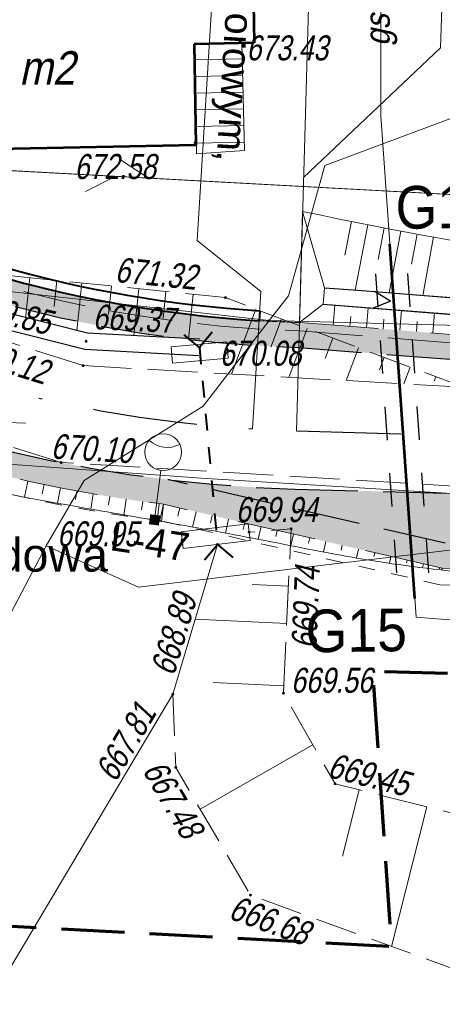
# Model space of a CAD drawing. Header units: metres. Extents: x 7168 to 12828, y 1523 to 3619.
# Tile 30 of 133: x 8589 to 8602, y 3451 to 3480. Entities that reach past the tile are written whole.
import ezdxf
from ezdxf import colors
from ezdxf.entities.mleader import LeaderData, LeaderLine
from ezdxf.math import Vec2, Vec3

# ---------------------------------------------------------------- set-up
doc = ezdxf.new("R2010")
doc.units = ezdxf.units.M
for name, pattern in [('0.5_0.5', [1, 0.5, -0.5]), ('218-500', [1, 0.5, -0.5]), ('4', [2.5, 1.5, -1]), ('BUBZ01-500', [1.75, 1.25, -0.5]), ('DGN Style 2', [3.921133, 2.35268, -1.568453]), ('DGN Style 3', [2.649063, 1.892188, -0.756875]), ('DGN Style 4', [6.277735, 3.136907, -1.568453, 0.003921, -1.568453]), ('KTJZ01-500', [2, 1.5, -0.5]), ('KTPL01-500', [2, 1.5, -0.5])]:
    doc.linetypes.add(name, pattern=pattern)
for name, color, linetype, lineweight in [('#gaz - przekładka', 54, 'Continuous', 53), ('1_opis remont rowy', 5, 'Continuous', 0), ('1_trasa', 1, 'DGN Style 4', 30), ('1_trasa opis', 1, 'Continuous', 0), ('219-działka ewidencyjna', 7, 'Continuous', 0), ('2_krawedz jezdni', 7, 'DGN Style 3', 30), ('2_krawedz pobocza', 7, 'DGN Style 2', 13), ('2_krawedz skarpy', 7, 'Continuous', 13), ('312-budynek ewidencyjny', 7, 'Continuous', 0), ('312-oznaczenie budynku ewidencyjnego-Atr117', 7, 'Continuous', 0), ('352-schody', 7, 'Continuous', 0), ('3_jezdnia hatch', 8, 'Continuous', 0), ('4_korytka sciekowe', 5, 'Continuous', 13), ('4_mury oporowe palisada', 212, 'Continuous', 40), ('8_kanał technologiczny', 30, 'Continuous', 40), ('_0', 7, 'Continuous', 0), ('BUBZ01', 4, 'Continuous', 0), ('BUBZ01_1', 4, 'Continuous', 0), ('BUIB02_01', 250, 'Continuous', 0), ('BUIB05_01', 4, 'Continuous', 0), ('Kabel nn oświetleniowy', 1, 'DGN Style 2', 13), ('KTJZ01', 98, 'Continuous', 0), ('KTPL01', 250, 'Continuous', 0), ('Latarnia drogowa 1', 1, 'Continuous', 13), ('MPZP', 8, 'Continuous', 0), ('opis legenda', 6, 'Continuous', 13), ('Opisy', 1, 'Continuous', 0), ('PRZEBUDOWA SIECI', 1, 'DGN Style 2', 13), ('przewód gazowy (linia)', 250, 'Continuous', 0), ('przewód gazowy (linia)-Atr1', 250, 'Continuous', 0), ('przewód wodociągowy (linia)', 250, 'Continuous', 0), ('PTRW02_01', 4, 'Continuous', 30), ('PTWP02', 8, 'Continuous', 0), ('RTPW02', 98, 'Continuous', 0), ('SUEP_B - Przewód elektroenergetyczny niskiego napięcia', 7, 'Continuous', 0), ('SUTP_B - Przewód telekomunikacyjny napowietrzny', 7, 'Continuous', 0)]:
    doc.layers.add(name, color=color, linetype=linetype, lineweight=lineweight)
doc.layers.add('3_pobocze hatch', color=7, linetype='Continuous', lineweight=0, true_color=0xfffacd)
doc.styles.add('ARIAL', font='arial.ttf', dxfattribs={"width": 0.8, "height": 5})
doc.styles.add('Opis 500', font='italic.shx', dxfattribs={"width": 0.75, "height": 1.2})
doc.styles.add('Opis elektryczny', font='arial.ttf', dxfattribs={"height": 0.85})
doc.styles.get("Standard").update_dxf_attribs({"font": 'arial.ttf'})
doc.styles.add('Style-Arial', font='arial.ttf')
doc.linetypes.add('E2', pattern='A,4.921575,["E2",Opis 500,S=1.2,R=0,X=0,Y=-0.5],0.078425,-1.460211,5', length=11.460211)
doc.linetypes.add('SUEP_B', pattern='A,10,[2,dgnlstyle-MapaZas_2021.shx,S=0.047619,R=0,X=0,Y=0],20,[2,dgnlstyle-MapaZas_2021.shx,S=0.047619,R=0,X=0,Y=0],20,[2,dgnlstyle-MapaZas_2021.shx,S=0.047619,R=0,X=0,Y=0],5,[2,dgnlstyle-MapaZas_2021.shx,S=0.047619,R=180,X=0,Y=0],20,[2,dgnlstyle-MapaZas_2021.shx,S=0.047619,R=180,X=0,Y=0],20,[2,dgnlstyle-MapaZas_2021.shx,S=0.047619,R=180,X=0,Y=0],49930', length=50025)

# ---------------------------------------------------------------- blocks, each defined once
blk = doc.blocks.new('RTPW02_1')
at = {"layer": 'RTPW02', "linetype": 'Continuous'}
h = blk.add_hatch(color=256, dxfattribs=at)
edge = h.paths.add_edge_path()
edge.add_arc((0, 0), 0.0045, 0, 360)
blk = doc.blocks.new('LO15')
at = {"layer": 'Latarnia drogowa 1'}
blk.add_line((0, 0), (1.5, 0), dxfattribs=at)
blk.add_circle((2.050888, 0), 0.550888, dxfattribs=at)
at = {"layer": 'Latarnia drogowa 1', "extrusion": (0, 0, -1)}
blk.add_arc((-3.020929, 0), 0.820233, 325.416533, 34.583463, dxfattribs=at)
at = {"layer": 'Latarnia drogowa 1'}
blk.add_solid([(0.150415, 0.150412), (0.150415, -0.149588), (-0.149585, 0.150412), (-0.149585, -0.149588)], dxfattribs=at)

msp = doc.modelspace()

# ---------------------------------------------------------------- hatches: boundary and pattern name
at = {"layer": '3_jezdnia hatch', "true_color": 0xb3fffc}
msp.add_hatch(color=131, dxfattribs=at).paths.add_polyline_path([(8597.728, 3466.239, -0.022871), (8593.921, 3466.522), (8602.243, 3464.611), (8627.233, 3463.902), (8634.772, 3465.189)])
at = {"layer": '3_pobocze hatch', "true_color": 0xfffacd}
for points in [[(8597.888, 3471.237, -0.128995), (8579.986, 3476.47), (8570.561, 3481.873, 0.033814), (8566.453, 3483.772, 0.313537), (8566.541, 3483.208, 0.100013), (8567.516, 3482.529, -0.022774), (8570.195, 3481.219), (8579.606, 3475.823, 0.128814), (8597.849, 3470.487), (8612.802, 3469.313), (8637.459, 3468.614, 0.018604), (8649.231, 3468.718), (8675.95, 3469.762, 0.414214), (8678.83, 3472.876), (8678.792, 3473.854), (8678.043, 3473.825), (8678.081, 3472.847, -0.414214), (8675.921, 3470.511), (8649.199, 3469.468, -0.018608), (8637.48, 3469.364), (8637.038, 3469.376), (8635.968, 3469.407), (8634.885, 3469.437), (8633.815, 3469.468), (8632.769, 3469.497), (8631.747, 3469.526), (8630.766, 3469.554), (8629.783, 3469.582), (8628.831, 3469.609), (8627.875, 3469.636), (8626.94, 3469.663), (8626.001, 3469.689), (8625.063, 3469.716), (8624.1, 3469.743), (8623.132, 3469.771), (8622.165, 3469.798), (8621.187, 3469.826), (8620.206, 3469.854), (8619.224, 3469.881), (8618.23, 3469.91), (8617.238, 3469.938), (8616.242, 3469.966), (8615.249, 3469.994), (8614.247, 3470.023), (8613.249, 3470.051), (8612.842, 3470.062), (8612.25, 3470.109), (8611.251, 3470.187), (8610.252, 3470.266), (8609.252, 3470.344), (8608.252, 3470.423), (8607.252, 3470.501), (8606.252, 3470.58), (8605.252, 3470.658), (8604.252, 3470.737), (8603.252, 3470.815), (8602.252, 3470.894), (8601.252, 3470.973), (8600.252, 3471.051), (8599.251, 3471.13)], [(8649.411, 3464.472), (8649.911, 3464.492), (8650.411, 3464.511), (8650.91, 3464.531), (8651.41, 3464.55), (8651.91, 3464.57), (8652.409, 3464.589), (8652.909, 3464.609), (8653.408, 3464.628), (8653.908, 3464.648), (8654.408, 3464.667), (8654.907, 3464.687), (8655.407, 3464.706), (8655.906, 3464.726), (8656.406, 3464.745), (8656.906, 3464.765), (8657.405, 3464.784), (8657.905, 3464.804), (8658.405, 3464.823), (8658.904, 3464.843), (8659.404, 3464.862), (8659.903, 3464.882), (8660.403, 3464.901), (8660.903, 3464.921), (8661.402, 3464.94), (8661.902, 3464.96), (8662.402, 3464.979), (8662.901, 3464.999), (8663.401, 3465.018), (8663.9, 3465.038), (8664.4, 3465.057), (8664.9, 3465.077), (8665.399, 3465.096), (8665.899, 3465.116), (8666.398, 3465.135), (8666.898, 3465.155), (8667.398, 3465.174), (8667.897, 3465.194), (8668.397, 3465.213), (8668.897, 3465.233), (8669.396, 3465.252), (8669.896, 3465.272), (8670.395, 3465.291), (8670.895, 3465.311), (8671.395, 3465.331), (8671.894, 3465.35), (8672.394, 3465.37), (8672.894, 3465.389), (8673.393, 3465.409), (8673.893, 3465.428), (8674.392, 3465.448), (8674.892, 3465.467), (8675.392, 3465.487), (8675.891, 3465.506), (8676.391, 3465.526), (8676.89, 3465.545), (8677.39, 3465.565), (8677.89, 3465.584), (8678.389, 3465.604), (8678.889, 3465.623), (8679.389, 3465.643), (8679.888, 3465.662), (8680.388, 3465.682), (8680.887, 3465.701), (8681.387, 3465.721), (8681.887, 3465.74), (8682.386, 3465.76), (8682.886, 3465.779), (8683.386, 3465.799), (8683.885, 3465.818), (8684.385, 3465.838), (8684.884, 3465.857), (8685.384, 3465.877), (8685.884, 3465.896), (8686.383, 3465.916), (8686.883, 3465.935), (8687.382, 3465.955), (8687.882, 3465.974), (8688.382, 3465.994), (8688.881, 3466.013), (8689.381, 3466.033), (8689.881, 3466.052), (8690.38, 3466.072), (8690.88, 3466.091), (8691.379, 3466.111), (8691.879, 3466.13), (8692.379, 3466.15), (8692.878, 3466.169), (8693.378, 3466.189), (8693.878, 3466.208), (8694.377, 3466.228), (8694.877, 3466.247), (8695.376, 3466.267), (8695.876, 3466.286), (8696.376, 3466.306), (8696.875, 3466.325), (8697.375, 3466.345), (8697.874, 3466.364), (8698.374, 3466.384), (8698.874, 3466.403), (8699.373, 3466.423), (8699.873, 3466.442), (8700.373, 3466.462), (8700.872, 3466.481), (8701.372, 3466.501), (8701.871, 3466.521), (8702.371, 3466.54), (8702.443, 3466.543, -0.414214), (8704.779, 3464.382), (8704.841, 3462.801), (8705.591, 3462.83), (8705.529, 3464.412, 0.414207), (8702.414, 3467.292, -0.000008), (8702.414, 3467.292, -0.000041), (8702.414, 3467.292), (8702.414, 3467.292), (8702.414, 3467.292), (8649.38, 3465.221, -0.018585), (8637.36, 3465.115), (8634.772, 3465.189), (8627.233, 3463.902), (8602.243, 3464.611), (8593.921, 3466.522, -0.09542), (8578.883, 3471.34), (8571.558, 3475.345, 0.422803), (8567.445, 3474.074), (8567.027, 3473.252), (8567.695, 3472.912), (8568.114, 3473.734, -0.422803), (8571.198, 3474.687), (8571.637, 3474.447), (8572.075, 3474.207), (8572.514, 3473.967), (8572.953, 3473.728), (8573.392, 3473.488), (8573.83, 3473.248), (8574.269, 3473.008), (8574.708, 3472.768), (8575.146, 3472.528), (8575.585, 3472.288), (8576.024, 3472.049), (8576.463, 3471.809), (8576.901, 3471.569), (8577.34, 3471.329), (8577.779, 3471.089), (8578.217, 3470.849), (8578.523, 3470.682, 0.005883), (8579.406, 3470.213), (8579.406, 3470.213, 0.000006), (8579.406, 3470.213, 0.08925), (8593.792, 3465.782), (8594.279, 3465.67), (8594.766, 3465.558), (8595.254, 3465.446), (8595.741, 3465.334), (8596.228, 3465.222), (8596.716, 3465.11), (8597.203, 3464.998), (8597.69, 3464.887), (8598.178, 3464.775), (8598.665, 3464.663), (8599.152, 3464.551), (8599.64, 3464.439), (8600.127, 3464.327), (8600.614, 3464.215), (8601.102, 3464.103), (8601.589, 3463.991), (8602.076, 3463.879), (8602.147, 3463.863), (8602.296, 3463.859), (8602.796, 3463.845), (8603.295, 3463.83), (8603.795, 3463.816), (8604.295, 3463.802), (8604.795, 3463.788), (8605.295, 3463.774), (8605.794, 3463.76), (8606.294, 3463.745), (8606.794, 3463.731), (8607.294, 3463.717), (8607.794, 3463.703), (8608.293, 3463.689), (8608.793, 3463.675), (8609.293, 3463.66), (8609.793, 3463.646), (8610.293, 3463.632), (8610.792, 3463.618), (8611.292, 3463.604), (8611.792, 3463.59), (8612.292, 3463.575), (8612.792, 3463.561), (8613.291, 3463.547), (8613.791, 3463.533), (8614.291, 3463.519), (8614.791, 3463.504), (8615.291, 3463.49), (8615.79, 3463.476), (8616.29, 3463.462), (8616.79, 3463.448), (8617.29, 3463.434), (8617.79, 3463.419), (8618.289, 3463.405), (8618.789, 3463.391), (8619.289, 3463.377), (8619.789, 3463.363), (8620.289, 3463.349), (8620.788, 3463.334), (8621.288, 3463.32), (8621.788, 3463.306), (8622.288, 3463.292), (8622.788, 3463.278), (8623.287, 3463.264), (8623.787, 3463.249), (8624.287, 3463.235), (8624.787, 3463.221), (8625.287, 3463.207), (8625.786, 3463.193), (8626.286, 3463.179), (8626.786, 3463.164), (8627.286, 3463.15), (8627.779, 3463.234), (8628.272, 3463.318), (8628.764, 3463.403), (8629.257, 3463.487), (8629.75, 3463.571), (8630.243, 3463.655), (8630.736, 3463.739), (8631.229, 3463.823), (8631.722, 3463.907), (8632.215, 3463.991), (8632.707, 3464.076), (8633.2, 3464.16), (8633.693, 3464.244), (8634.186, 3464.328), (8634.679, 3464.412), (8634.825, 3464.437), (8635.325, 3464.423), (8635.825, 3464.409), (8636.325, 3464.395), (8636.825, 3464.38), (8637.324, 3464.366), (8637.339, 3464.366, 0.002308), (8638.838, 3464.33), (8638.838, 3464.33), (8638.838, 3464.33, 0.002308), (8640.338, 3464.308, 0.000005), (8640.338, 3464.309, -0.000005), (8640.338, 3464.308, 0.013964)]]:
    msp.add_hatch(color=7, dxfattribs=at).paths.add_polyline_path(points)

# ---------------------------------------------------------------- linework, layer by layer
at = {"layer": '#gaz - przekładka', "linetype": '218-500', "lineweight": 30, "ltscale": 2}
for p, q in [((8600.795, 3463.719), (8600.102, 3473.557)), ((8601.754, 3463.728), (8601.057, 3473.624))]:
    msp.add_line(p, q, dxfattribs=at)
at = {"layer": '#gaz - przekładka'}
msp.add_line((8601.329, 3462.951), (8600.579, 3473.591), dxfattribs=at)
at = {"layer": '1_opis remont rowy'}
for q in [(8602.626, 3497.863), (8597.993, 3475.591)]:
    msp.add_line((8602.105, 3479.476), q, dxfattribs=at)
at = {"layer": '1_opis remont rowy', "flags": 128}
msp.add_lwpolyline([(8597.778, 3467.988), (8598.628, 3497.976)], dxfattribs=at)
at = {"layer": '1_trasa'}
msp.add_line((8597.778, 3467.988), (8637.41, 3466.865), dxfattribs=at)
msp.add_arc((8598.911, 3507.972), 40, 241.3327, 268.3759, dxfattribs=at)
at = {"layer": '1_trasa opis', "color": 212}
for p, q in [((8594.803, 3473.701), (8596.302, 3498.114)), ((8596.713, 3472.172), (8594.803, 3473.701)), ((8596.459, 3468.048), (8596.713, 3472.172))]:
    msp.add_line(p, q, dxfattribs=at)
at = {"layer": '1_trasa opis', "flags": 128}
msp.add_lwpolyline([(8597.778, 3467.988), (8598.628, 3497.976)], dxfattribs=at)
at = {"layer": '1_trasa opis', "linetype": '4'}
msp.add_lwpolyline([(8586.052, 3469.415), (8588.162, 3468.261), (8590.566, 3468.193)], dxfattribs=at)
at = {"layer": '219-działka ewidencyjna', "color": 3, "linetype": 'Continuous', "lineweight": 13, "true_color": 0x00ff00, "flags": 128}
for points in [[(8598.628, 3475.953), (8604.278, 3478.063)], [(8598.628, 3475.953), (8597.538, 3472.033)], [(8596.958, 3471.293), (8572.748, 3474.003)], [(8596.958, 3471.293), (8597.538, 3472.033)], [(8594.978, 3468.723), (8596.958, 3471.293)], [(8596.958, 3471.293), (8633.898, 3470.323)], [(8591.408, 3466.493), (8594.978, 3468.723)], [(8591.408, 3466.493), (8590.268, 3464.533)], [(8590.268, 3464.533), (8588.058, 3460.343)], [(8590.268, 3464.533), (8593.038, 3463.293)], [(8593.038, 3463.293), (8602.368, 3464.403)]]:
    msp.add_lwpolyline(points, dxfattribs=at)
at = {"layer": '2_krawedz jezdni'}
for p, q in [((8597.849, 3470.487), (8612.802, 3469.313)), ((8602.243, 3464.611), (8593.921, 3466.522)), ((8597.728, 3466.239), (8637.36, 3465.115))]:
    msp.add_line(p, q, dxfattribs=at)
for radius, start in [(37.5, 239.0156), (41.75, 241.3327)]:
    msp.add_arc((8598.911, 3507.972), radius, start, 268.3759, dxfattribs=at)
at = {"layer": '2_krawedz pobocza'}
for p, q in [((8597.888, 3471.237), (8612.842, 3470.062)), ((8602.147, 3463.863), (8593.792, 3465.782)), ((8602.147, 3463.863), (8627.286, 3463.15))]:
    msp.add_line(p, q, dxfattribs=at)
for radius, start, end in [(36.75, 266.4854, 268.405), (42.5, 241.3327, 263.0814)]:
    msp.add_arc((8598.911, 3507.972), radius, start, end, dxfattribs=at)
at = {"layer": '2_krawedz skarpy'}
for p, q in [((8597.964, 3474.57), (8597.87, 3471.237)), ((8597.964, 3474.57), (8598.624, 3472.282)), ((8598.585, 3471.784), (8598.624, 3472.282)), ((8598.624, 3472.282), (8609.167, 3471.454)), ((8597.87, 3471.237), (8598.585, 3471.784)), ((8598.585, 3471.784), (8609.127, 3470.956))]:
    msp.add_line(p, q, dxfattribs=at)
for points in [[(8703.178, 3465.665), (8698, 3465.164), (8685.541, 3463.852), (8660.562, 3462.847), (8653.572, 3462.436), (8646.185, 3462.729), (8641.958, 3463.028), (8635.235, 3463.925), (8625.478, 3461.548), (8619.037, 3461.867), (8611.077, 3463.548), (8602.286, 3463.527), (8596.489, 3464.815), (8590.561, 3465.791), (8582.505, 3467.344), (8577.174, 3469.666), (8570.152, 3474.542)], [(8597.964, 3474.57), (8603.956, 3473.304), (8610.898, 3472.584), (8614.197, 3472.26), (8618.028, 3472.344), (8624.79, 3473.011), (8628.606, 3472.733), (8632.727, 3471.936), (8636.532, 3471.354), (8637.757, 3473.178)]]:
    msp.add_open_spline(points, degree=3, dxfattribs=at)
at = {"layer": '312-budynek ewidencyjny', "color": 250, "linetype": 'Continuous', "lineweight": 53, "flags": 128}
for points in [[(8596.438, 3483.713), (8596.508, 3479.633)], [(8596.508, 3479.633), (8594.708, 3479.593)], [(8594.708, 3479.593), (8594.758, 3476.563)], [(8594.758, 3476.563), (8585.808, 3476.383)]]:
    msp.add_lwpolyline(points, dxfattribs=at)
at = {"layer": '352-schody', "color": 250, "linetype": 'Continuous', "lineweight": 13, "flags": 128}
msp.add_lwpolyline([(8594.778, 3476.303), (8594.708, 3479.593), (8596.138, 3479.623), (8596.218, 3476.403), (8594.778, 3476.303)], close=True, dxfattribs=at)
msp.add_lwpolyline([(8594.778, 3476.303), (8594.708, 3479.593), (8596.138, 3479.623), (8596.218, 3476.403), (8594.778, 3476.303)], close=True, dxfattribs=at)
for points in [[(8596.15, 3479.152), (8594.718, 3479.116)], [(8596.162, 3478.652), (8594.729, 3478.616)], [(8596.175, 3478.152), (8594.739, 3478.116)], [(8596.187, 3477.653), (8594.75, 3477.616)], [(8596.199, 3477.153), (8594.761, 3477.117)], [(8596.212, 3476.653), (8594.771, 3476.617)]]:
    msp.add_lwpolyline(points, dxfattribs=at)
at = {"layer": '4_korytka sciekowe', "linetype": 'Continuous', "lineweight": 30}
for p, q in [((8598.624, 3472.282), (8599.621, 3472.204)), ((8599.621, 3472.204), (8600.618, 3472.126)), ((8600.598, 3471.876), (8600.119, 3472.165)), ((8600.618, 3472.126), (8601.615, 3472.047)), ((8601.615, 3472.047), (8602.612, 3471.969)), ((8598.585, 3471.784), (8599.582, 3471.706)), ((8599.582, 3471.706), (8600.579, 3471.627)), ((8600.598, 3471.876), (8600.08, 3471.666)), ((8600.579, 3471.627), (8601.575, 3471.549)), ((8601.575, 3471.549), (8602.572, 3471.471))]:
    msp.add_line(p, q, dxfattribs=at)
at = {"layer": '4_mury oporowe palisada', "linetype": 'Continuous'}
msp.add_line((8596.677, 3471.591), (8596.658, 3471.292), dxfattribs=at)
for radius, start in [(36.75, 239.0039), (36.45, 241.3493)]:
    msp.add_arc((8598.911, 3507.972), radius, start, 266.4854, dxfattribs=at)
at = {"layer": '8_kanał technologiczny', "color": 30, "linetype": 'DGN Style 3', "lineweight": 13}
msp.add_line((8597.875, 3470.987), (8612.829, 3469.813), dxfattribs=at)
msp.add_arc((8598.911, 3507.972), 37, 239.0078, 268.3952, dxfattribs=at)
at = {"layer": '_0', "color": 7, "linetype": 'Continuous', "lineweight": 13}
for p, q in [((8599.228, 3473.26), (8599.434, 3474.27)), ((8599.924, 3474.17), (8599.536, 3472.211)), ((8600.231, 3473.123), (8600.415, 3474.076)), ((8600.906, 3473.981), (8600.559, 3472.13)), ((8601.235, 3472.991), (8601.398, 3473.891)), ((8601.89, 3473.804), (8601.574, 3472.051)), ((8598.885, 3471.158), (8598.932, 3471.757)), ((8599.882, 3471.08), (8599.929, 3471.678)), ((8599.407, 3471.418), (8599.384, 3471.119)), ((8600.879, 3471.002), (8600.926, 3471.6)), ((8601.876, 3470.923), (8601.923, 3471.522)), ((8600.404, 3471.34), (8600.381, 3471.041)), ((8601.401, 3471.262), (8601.378, 3470.963))]:
    msp.add_line(p, q, dxfattribs=at)
at = {"layer": '_0', "color": 7, "linetype": 'Continuous', "lineweight": 0}
for p, q in [((8589.721, 3466.479), (8589.613, 3465.995)), ((8590.152, 3466.099), (8590.21, 3466.376)), ((8590.699, 3466.275), (8590.609, 3465.815)), ((8591.144, 3465.927), (8591.191, 3466.182)), ((8591.683, 3466.093), (8591.604, 3465.638)), ((8592.137, 3465.766), (8592.176, 3466.012)), ((8592.67, 3465.935), (8592.597, 3465.441)), ((8593.132, 3465.613), (8593.165, 3465.865)), ((8593.661, 3465.799), (8593.596, 3465.277)), ((8593.792, 3465.782), (8593.673, 3465.264)), ((8593.792, 3465.782), (8593.728, 3465.255)), ((8594.223, 3465.425), (8594.279, 3465.67)), ((8594.766, 3465.558), (8594.66, 3465.095)), ((8595.203, 3465.225), (8595.254, 3465.446)), ((8595.741, 3465.334), (8595.645, 3464.914)), ((8596.183, 3465.023), (8596.228, 3465.222)), ((8596.716, 3465.11), (8596.629, 3464.732)), ((8597.161, 3464.818), (8597.203, 3464.998)), ((8597.69, 3464.887), (8597.611, 3464.542)), ((8598.14, 3464.611), (8598.178, 3464.775)), ((8598.665, 3464.663), (8598.594, 3464.352)), ((8599.119, 3464.404), (8599.152, 3464.551)), ((8599.64, 3464.439), (8599.579, 3464.173)), ((8600.1, 3464.209), (8600.127, 3464.327)), ((8600.614, 3464.215), (8600.567, 3464.01)), ((8601.083, 3464.022), (8601.102, 3464.103)), ((8601.589, 3463.991), (8601.562, 3463.874)), ((8602.069, 3463.848), (8602.076, 3463.879)), ((8602.147, 3463.863), (8602.135, 3463.809)), ((8602.147, 3463.863), (8602.146, 3463.808))]:
    msp.add_line(p, q, dxfattribs=at)
at = {"layer": '_0', "color": 7, "linetype": 'Continuous', "lineweight": 0, "flags": 128}
msp.add_lwpolyline([(8597.778, 3467.988), (8597.78, 3468.088)], dxfattribs=at)
at = {"layer": 'BUBZ01', "linetype": 'BUBZ01-500', "lineweight": 13, "flags": 128}
for points in [[(8571.658, 3480.313), (8573.898, 3478.723), (8581.108, 3476.073), (8589.178, 3472.643), (8595.648, 3471.983)], [(8602.798, 3469.293), (8595.648, 3471.983)], [(8594.068, 3460.083), (8594.158, 3457.883), (8596.398, 3454.053), (8603.408, 3451.503), (8610.038, 3454.213), (8616.458, 3459.033), (8619.668, 3463.573), (8621.608, 3465.963)]]:
    msp.add_lwpolyline(points, dxfattribs=at)
at = {"layer": 'BUBZ01_1', "linetype": 'Continuous', "lineweight": 13}
for p, q in [((8589.649, 3471.365), (8589.773, 3472.582)), ((8590.511, 3471.716), (8590.591, 3472.498)), ((8591.189, 3470.99), (8591.335, 3472.423)), ((8592.141, 3471.486), (8592.227, 3472.331)), ((8592.902, 3470.848), (8593.045, 3472.248)), ((8593.781, 3471.356), (8593.863, 3472.165)), ((8594.544, 3470.739), (8594.681, 3472.081)), ((8595.826, 3469.689), (8596.559, 3471.64)), ((8597.009, 3470.495), (8597.33, 3471.35)), ((8597.549, 3469.591), (8598.102, 3471.059)), ((8598.642, 3470.156), (8598.873, 3470.769)), ((8599.273, 3469.493), (8599.644, 3470.479)), ((8600.275, 3469.817), (8600.415, 3470.189)), ((8600.996, 3469.395), (8601.186, 3469.899)), ((8601.907, 3469.477), (8601.957, 3469.609)), ((8596.45, 3463.375), (8597.538, 3463.324)), ((8594.74, 3462.332), (8597.486, 3462.204)), ((8595.28, 3460.435), (8597.399, 3460.337)), ((8594.891, 3456.63), (8598.274, 3458.558)), ((8599.161, 3455.22), (8599.662, 3457.21)), ((8600.634, 3452.511), (8601.689, 3456.7))]:
    msp.add_line(p, q, dxfattribs=at)
at = {"layer": 'BUIB02_01', "color": 250, "linetype": 'Continuous', "lineweight": 13}
for p, q in [((8595.686, 3470.661), (8594.016, 3470.511)), ((8594.016, 3470.511), (8594.06, 3470.014)), ((8595.686, 3470.661), (8595.73, 3470.164)), ((8595.73, 3470.164), (8594.06, 3470.014)), ((8594.318, 3464.951), (8596.328, 3465.191)), ((8596.388, 3464.694), (8596.328, 3465.191)), ((8594.378, 3464.454), (8594.318, 3464.951)), ((8594.378, 3464.454), (8596.388, 3464.694))]:
    msp.add_line(p, q, dxfattribs=at)
at = {"layer": 'BUIB05_01', "linetype": 'Continuous', "lineweight": 40}
for p, q in [((8594.868, 3470.483), (8594.914, 3469.985)), ((8594.959, 3469.487), (8595.005, 3468.989)), ((8595.05, 3468.491), (8595.096, 3467.993)), ((8595.141, 3467.495), (8595.187, 3466.997)), ((8595.232, 3466.499), (8595.278, 3466.001)), ((8595.323, 3465.503), (8595.369, 3465.005))]:
    msp.add_line(p, q, dxfattribs=at)
at = {"layer": 'BUIB05_01', "linetype": 'Continuous', "lineweight": 40, "flags": 128}
for points in [[(8595.253, 3470.944), (8594.868, 3470.483), (8594.406, 3470.867)], [(8595.024, 3464.111), (8595.408, 3464.573), (8595.87, 3464.188)]]:
    msp.add_lwpolyline(points, dxfattribs=at)
at = {"layer": 'Kabel nn oświetleniowy', "linetype": '0.5_0.5'}
for q in [(8593.705, 3465.289), (8627.321, 3462.649)]:
    msp.add_line((8602.084, 3463.365), q, dxfattribs=at)
at = {"layer": 'Kabel nn oświetleniowy', "linetype": '0.5_0.5', "extrusion": (0, 0, -1)}
msp.add_arc((-8598.911, 3507.972), 43, 276.9537, 298.6673, dxfattribs=at)
at = {"layer": 'KTJZ01', "linetype": 'KTJZ01-500'}
for points in [[(8634.548, 3468.243), (8621.898, 3468.983), (8602.798, 3469.293), (8591.378, 3469.943), (8583.528, 3472.433), (8574.738, 3475.513), (8564.358, 3479.693)], [(8618.138, 3465.983), (8603.068, 3466.293), (8590.718, 3467.033), (8582.828, 3469.513), (8573.428, 3472.713), (8562.578, 3476.653), (8555.608, 3478.093)]]:
    msp.add_lwpolyline(points, dxfattribs=at)
at = {"layer": 'KTPL01', "color": 250, "linetype": 'KTPL01-500', "lineweight": 13, "flags": 128}
msp.add_lwpolyline([(8618.138, 3465.983), (8609.808, 3459.413), (8605.018, 3455.863), (8598.938, 3457.393), (8597.388, 3460.113), (8597.618, 3465.043), (8596.358, 3464.943)], dxfattribs=at)
at = {"layer": 'MPZP', "linetype": 'DGN Style 3', "lineweight": 70, "flags": 128}
msp.add_lwpolyline([(8509.15, 3438.299), (8543.338, 3440.194), (8587.473, 3444.663), (8587.798, 3453.193), (8600.634, 3452.511), (8600.074, 3460.768), (8633.125, 3459.958)], dxfattribs=at)
at = {"layer": 'PRZEBUDOWA SIECI', "color": 6, "linetype": 'E2', "lineweight": 13}
msp.add_circle((8548.932, 3483.766), 69.722, dxfattribs=at)
at = {"layer": 'przewód gazowy (linia)', "color": 30, "linetype": 'Continuous', "lineweight": 13, "flags": 128}
msp.add_lwpolyline([(8600.308, 3488.563), (8600.308, 3477.443), (8601.368, 3462.393), (8629.218, 3460.163), (8632.578, 3464.093), (8643.848, 3462.603), (8649.968, 3459.793), (8656.328, 3459.773), (8694.458, 3459.643)], dxfattribs=at)
at = {"layer": 'przewód wodociągowy (linia)', "color": 5, "linetype": 'Continuous', "lineweight": 13, "flags": 128}
msp.add_lwpolyline([(8559.058, 3471.493), (8572.858, 3468.163), (8589.688, 3466.943), (8594.918, 3466.563), (8611.788, 3465.533)], dxfattribs=at)
at = {"layer": 'PTRW02_01', "linetype": 'Continuous', "flags": 128}
for points in [[(8594.882, 3470.732), (8591.506, 3470.921), (8583.652, 3472.902), (8574.988, 3476.106), (8564.641, 3480.255)], [(8594.854, 3470.233), (8591.43, 3470.424), (8583.504, 3472.423), (8574.808, 3475.639), (8564.455, 3479.79)]]:
    msp.add_lwpolyline(points, dxfattribs=at)
at = {"layer": 'PTWP02', "linetype": 'Continuous', "lineweight": 13}
for p, q in [((8595.408, 3464.573), (8594.068, 3460.083)), ((8594.068, 3460.083), (8585.758, 3446.103))]:
    msp.add_line(p, q, dxfattribs=at)
at = {"layer": 'SUEP_B - Przewód elektroenergetyczny niskiego napięcia', "color": 1, "linetype": 'SUEP_B', "lineweight": 13, "ltscale": 0.5}
msp.add_line((8626.198, 3473.788), (8581.108, 3476.233), dxfattribs=at)
at = {"layer": 'SUTP_B - Przewód telekomunikacyjny napowietrzny', "color": 30, "linetype": 'Continuous', "lineweight": 13, "flags": 128}
for points in [[(8581.108, 3476.233), (8626.198, 3473.788), (8658.668, 3479.873)], [(8591.45, 3475.17), (8592.342, 3475.623), (8593.34, 3475.569), (8592.503, 3476.115)]]:
    msp.add_lwpolyline(points, dxfattribs=at)

# ---------------------------------------------------------------- block references
at = {"layer": 'Latarnia drogowa 1', "rotation": 82.72332897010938}
msp.add_blockref('LO15', (8593.52, 3465.312), dxfattribs=at)
at = {"layer": 'RTPW02', "linetype": 'Continuous', "xscale": 10, "yscale": 10, "zscale": 10}
for p in [(8596.498, 3479.703), (8594.738, 3476.633), (8595.648, 3471.983), (8596.938, 3471.283), (8591.468, 3470.673), (8594.868, 3470.483), (8595.708, 3470.413), (8591.378, 3469.943), (8590.718, 3467.033), (8596.358, 3464.943), (8597.618, 3465.043), (8594.348, 3464.703), (8595.408, 3464.573), (8594.068, 3460.083), (8597.388, 3460.113), (8594.158, 3457.883), (8598.938, 3457.393), (8596.398, 3454.053)]:
    msp.add_blockref('RTPW02_1', p, dxfattribs=at)

# ---------------------------------------------------------------- texts
at = {"layer": '1_trasa opis', "color": 212, "lineweight": 0, "insert": (8597.584, 3498.092), "char_height": 0.85, "attachment_point": 1, "rotation": 266.4854, "line_spacing_factor": 0.952941, "style": 'Style-Arial'}
msp.add_mtext('koniec zabezpieczenia murem oporowym,\\Pstr. lewa, km 1+7837.86', dxfattribs=at)
at = {"layer": '312-oznaczenie budynku ewidencyjnego-Atr117', "color": 250, "insert": (8590.295, 3478.379), "char_height": 1, "attachment_point": 8, "line_spacing_factor": 0.6}
msp.add_mtext('\\FKRENTZ_1250;\\Q12;\\H1x;\\W0.9;m2', dxfattribs=at)
at = {"layer": 'opis legenda', "color": 54, "ltscale": 30, "style": 'ARIAL', "width": 0.9}
for s, p in [('G14', (8600.759, 3474.046)), ('G15', (8598.059, 3461.333))]:
    msp.add_text(s, height=1.2804, rotation=0.7907, dxfattribs=at).set_placement(p)
at = {"layer": 'Opisy', "style": 'Opis elektryczny'}
msp.add_text('L-47', height=0.85, rotation=351.4803, dxfattribs=at).set_placement((8592.145, 3464.411))
at = {"layer": 'przewód gazowy (linia)-Atr1', "color": 250, "insert": (8600.318, 3479.538), "char_height": 0.75, "attachment_point": 4, "rotation": 90, "line_spacing_factor": 0.6}
msp.add_mtext('\\FKRENTZ_1250;\\Q12;\\H1x;\\W0.9;gsD40', dxfattribs=at)
at = {"layer": 'RTPW02', "linetype": 'Continuous', "char_height": 0.75, "attachment_point": 7, "line_spacing_factor": 0.72}
for s, insert in [('\\FKRENTZ_1250;\\Q12;\\H1x;\\W0.8; 673.43', (8596.053, 3479.093)), ('\\FKRENTZ_1250;\\Q12;\\H1x;\\W0.8; 672.58', (8590.892, 3475.533)), ('\\FKRENTZ_1250;\\Q12;\\H1x;\\W0.8; 670.08', (8595.25, 3469.929)), ('\\FKRENTZ_1250;\\Q12;\\H1x;\\W0.8; 669.94', (8595.735, 3465.237)), ('\\FKRENTZ_1250;\\Q12;\\H1x;\\W0.8; 669.95', (8590.373, 3464.509)), ('\\FKRENTZ_1250;\\Q12;\\H1x;\\W0.8; 669.56', (8597.388, 3460.113))]:
    msp.add_mtext(s, dxfattribs=dict(at, insert=insert))
for s, insert, rotation in [('\\FKRENTZ_1250;\\Q12;\\H1x;\\W0.8; 671.32', (8592.089, 3472.47), 354.3098), ('\\FKRENTZ_1250;\\Q12;\\H1x;\\W0.8; 669.85', (8587.705, 3471.474), 346.4753), ('\\FKRENTZ_1250;\\Q12;\\H1x;\\W0.8; 669.37', (8591.433, 3471.04), 357.285), ('\\FKRENTZ_1250;\\Q12;\\H1x;\\W0.8; 670.12', (8587.64, 3470.151), 342.7619), ('\\FKRENTZ_1250;\\Q12;\\H1x;\\W0.8; 670.10', (8590.176, 3467.159), 356.571), ('\\FKRENTZ_1250;\\Q12;\\H1x;\\W0.8; 669.74', (8598.372, 3461.219), 87.3289), ('\\FKRENTZ_1250;\\Q12;\\H1x;\\W0.8; 668.89', (8594.049, 3460.382), 73.3827), ('\\FKRENTZ_1250;\\Q12;\\H1x;\\W0.8; 667.81', (8592.238, 3457.206), 59.2719), ('\\FKRENTZ_1250;\\Q12;\\H1x;\\W0.8; 669.45', (8598.457, 3457.65), 345.8751), ('\\FKRENTZ_1250;\\Q12;\\H1x;\\W0.8; 667.48', (8593.015, 3457.986), 300.3215), ('\\FKRENTZ_1250;\\Q12;\\H1x;\\W0.8; 666.68', (8595.489, 3453.429), 340.0103)]:
    msp.add_mtext(s, dxfattribs=dict(at, insert=insert, rotation=rotation))

# ---------------------------------------------------------------- leaders
at = {"layer": '1_trasa opis', "color": 212, "lineweight": 0}
ml = msp.add_multileader_mtext('Standard', dxfattribs=at)
ml.set_content('{\\C6;proj. wydłużenie kabla nN }', color=212)
ml.set_leader_properties()
ml.build(insert=Vec2(0, 0))
ml.multileader.update_dxf_attribs({"text_right_attachment_type": 6, "dogleg_length": 0.36, "arrow_head_size": 0.18})
ctx = ml.context
ctx.base_point, ctx.char_height, ctx.arrow_head_size, ctx.landing_gap_size, ctx.plane_origin = Vec3(8582.193, 3483.685), 1, 0.18, 0.09, Vec3(8607.199, 3490.552)
ctx.right_attachment = 6
notes = []
notes.append((ctx, [(0, (1, 1, 0), (8581.833, 3483.685), (1, 0), 0.36, [(0, [(8581.476, 3476.891)], 0, [])])]))
ctx.mtext.insert, ctx.mtext.width, ctx.mtext.flow_direction = Vec3(8582.283, 3484.194), 12.67542, 5
ml = msp.add_multileader_mtext('Standard', dxfattribs=at)
ml.set_content('{\\C6;proj. przebudowa słupa }', color=212)
ml.set_leader_properties()
ml.build(insert=Vec2(0, 0))
ml.multileader.update_dxf_attribs({"text_right_attachment_type": 6, "dogleg_length": 0.36, "arrow_head_size": 0.18})
ctx = ml.context
ctx.base_point, ctx.char_height, ctx.arrow_head_size, ctx.landing_gap_size, ctx.plane_origin = Vec3(8581.315, 3464.123), 1, 0.18, 0.09, Vec3(8582.448, 3476.144)
ctx.right_attachment = 6
notes.append((ctx, [(0, (1, 1, 0), (8580.955, 3464.123), (1, 0), 0.36, [(0, [(8582.448, 3476.144)], 0, [])])]))
ctx.mtext.insert, ctx.mtext.width, ctx.mtext.flow_direction = Vec3(8581.405, 3464.762), 12.67542, 5
for ctx, leaders in notes:
    for number, flags, end, landing, length, lines in leaders:
        leader = LeaderData()
        leader.index, (leader.has_last_leader_line, leader.has_dogleg_vector, leader.attachment_direction) = number, flags
        leader.last_leader_point, leader.dogleg_vector, leader.dogleg_length = Vec3(end), Vec3(landing), length
        for number, points, colour, breaks in lines:
            line = LeaderLine()
            line.index, line.vertices, line.color, line.breaks = number, Vec3.list(points), colors.encode_raw_color(colour), breaks
            leader.lines.append(line)
        ctx.leaders.append(leader)

doc.saveas('drawing.dxf')
